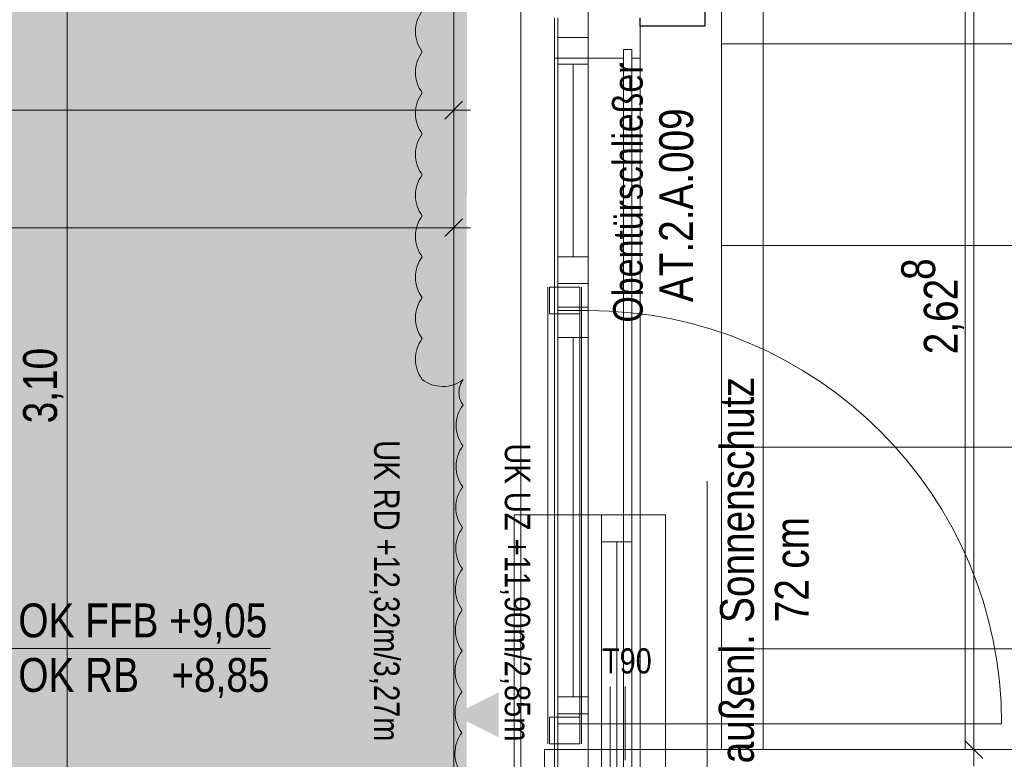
# Model space of a CAD drawing. Extents: x -620 to 300, y 62 to 1112.
# Tile 195 of 226: x -485 to -427, y 786 to 830. Entities that reach past the tile are written whole.
import ezdxf
from ezdxf.lldxf.tags import DXFTag

# ---------------------------------------------------------------- set-up
doc = ezdxf.new("R2010")
doc.units = 0
doc.layers.get('0').update_dxf_attribs({"lineweight": 13})
for name, color, linetype, lineweight, true_color in [('30 -33 Aussenwände- 7 Fassade_ Elemente', 7, 'Continuous', 9, 0x00aacc), ('30 -34 Innenwände- 2 nichttragend', 7, 'Continuous', 18, 0xff7fe6), ('30 -35 Decken- 1 Konstruktion-Träger- Stahlbeton', 7, 'Continuous', 13, 0x33aa00), ('60- 61 allgemeine Ausstattung- 4 Terrassen', 9, 'Continuous', 9, 0x808080), ('70 -72 Beschriftung- 1 Beschriftung allgemein', 7, 'Continuous', 9, 0xff6633), ('70 -76 Bemaßung- 2 Allgemein', 9, 'Continuous', 5, 0x808080), ('70 -77 Revision- 2 Wolken', 7, 'Continuous', 18, 0x944cff), ('iwb_Layout BA_Markierung', 7, 'Continuous', 9, 0xbadcdc)]:
    doc.layers.add(name, color=color, linetype=linetype, lineweight=lineweight, true_color=true_color)
for name, color, linetype, lineweight in [('30 -33 Aussenwände- 8 Sonnenschutz', 7, 'Continuous', 9), ('70 -71 Achsen- 1 Gebäudeachsen', 7, 'STRICHPUNKT2-A06CPVSFL0', 18), ('70 -72 Beschriftung- 5 Höhenkoten-A06CPVSCL0', 7, 'Continuous', 15), ('Keine-A06CPVSEL0', 7, 'Continuous', 9)]:
    doc.layers.add(name, color=color, linetype=linetype, lineweight=lineweight)
doc.styles.get("Standard").update_dxf_attribs({"font": 'ARIALN.TTF'})
tags = doc.linetypes.add('grob-A06CPVSAL0', pattern=[14, 3, -8, 3]).pattern_tags.tags
tags[8:9] = [DXFTag(74, 4), DXFTag(75, 0), DXFTag(340, '0'), DXFTag(46, 0.0), DXFTag(50, 0.0), DXFTag(44, 0.0), DXFTag(45, 0.0)]
tags[6:7] = [DXFTag(74, 4), DXFTag(75, 0), DXFTag(340, '0'), DXFTag(46, 0.0), DXFTag(50, 0.0), DXFTag(44, 0.0), DXFTag(45, 0.0)]
tags[4:5] = [DXFTag(74, 4), DXFTag(75, 0), DXFTag(340, '0'), DXFTag(46, 0.0), DXFTag(50, 0.0), DXFTag(44, 0.0), DXFTag(45, 0.0)]
tags = doc.linetypes.add('STRICHPUNKT2-A06CPVSFL0', pattern=[12.7, 6.35, -3.175, 0, -3.175]).pattern_tags.tags
tags[10:11] = [DXFTag(74, 4), DXFTag(75, 0), DXFTag(340, '0'), DXFTag(46, 0.0), DXFTag(50, 0.0), DXFTag(44, 0.0), DXFTag(45, 0.0)]
tags[8:9] = [DXFTag(74, 4), DXFTag(75, 0), DXFTag(340, '0'), DXFTag(46, 0.0), DXFTag(50, 0.0), DXFTag(44, 0.0), DXFTag(45, 0.0)]
tags[6:7] = [DXFTag(74, 4), DXFTag(75, 0), DXFTag(340, '0'), DXFTag(46, 0.0), DXFTag(50, 0.0), DXFTag(44, 0.0), DXFTag(45, 0.0)]
tags[4:5] = [DXFTag(74, 4), DXFTag(75, 0), DXFTag(340, '0'), DXFTag(46, 0.0), DXFTag(50, 0.0), DXFTag(44, 0.0), DXFTag(45, 0.0)]

# ---------------------------------------------------------------- blocks, each defined once
blk = doc.blocks.new('Polygon-A06CPVS2L0')
at = {"color": 0, "linetype": 'ByBlock', "lineweight": -2, "ltscale": 0.13}
blk.add_solid([(-458.92, 86.609), (-538.631, 86.396), (-458.753, 1083.814), (-538.631, 1083.814)], dxfattribs=at)
blk = doc.blocks.new('Referenz-A06CPVSGL0')
at = {"layer": '30 -33 Aussenwände- 7 Fassade_ Elemente', "color": 0, "linetype": 'grob-A06CPVSAL0', "ltscale": 0.13}
for p, q in [((-443.639, 833.453), (-443.639, 786.393)), ((-453.979, 813.923), (-453.979, 786.723)), ((-451.979, 813.923), (-451.979, 786.723)), ((-452.079, 788.323), (-452.079, 812.323)), ((-426.979, 787.923), (-451.579, 787.923))]:
    blk.add_line(p, q, dxfattribs=at)
at = {"layer": '30 -33 Aussenwände- 7 Fassade_ Elemente', "color": 0, "linetype": 'Continuous', "lineweight": 25, "ltscale": 0.25}
for p, q in [((-444.639, 832.753), (-444.639, 829.453)), ((-448.479, 829.453), (-448.479, 829.953)), ((-444.639, 829.453), (-448.479, 829.453))]:
    blk.add_line(p, q, dxfattribs=at)
at = {"layer": '30 -33 Aussenwände- 7 Fassade_ Elemente', "color": 0, "linetype": 'Continuous', "lineweight": 18, "ltscale": 0.18}
for p, q in [((-453.379, 829.953), (-453.379, 827.183)), ((-451.579, 827.183), (-451.579, 829.953)), ((-453.379, 827.183), (-451.579, 827.183)), ((-452.479, 827.183), (-452.479, 815.723)), ((-451.579, 815.723), (-453.379, 815.723)), ((-453.379, 815.723), (-453.379, 814.123)), ((-451.579, 814.123), (-451.579, 815.723)), ((-453.379, 814.123), (-451.579, 814.123)), ((-451.579, 814.123), (-453.379, 814.123)), ((-453.379, 814.123), (-453.379, 812.523)), ((-451.579, 812.523), (-451.579, 814.123)), ((-453.379, 787.923), (-453.379, 812.723)), ((-453.379, 812.723), (-451.579, 812.723)), ((-453.379, 812.523), (-451.579, 812.523)), ((-451.579, 812.523), (-453.379, 812.523)), ((-453.379, 812.523), (-453.379, 810.923)), ((-451.579, 812.723), (-451.579, 787.923)), ((-451.579, 810.923), (-451.579, 812.523)), ((-453.379, 810.923), (-451.579, 810.923)), ((-452.479, 789.523), (-452.479, 810.923)), ((-449.379, 790.14), (-449.379, 785.753)), ((-451.579, 789.523), (-453.379, 789.523)), ((-453.379, 789.523), (-453.379, 787.923)), ((-451.579, 787.923), (-451.579, 789.523)), ((-451.579, 787.923), (-453.379, 787.923)), ((-451.579, 787.923), (-453.379, 787.923)), ((-453.379, 787.923), (-453.379, 785.153)), ((-453.379, 787.923), (-451.579, 787.923)), ((-451.579, 785.153), (-451.579, 787.923))]:
    blk.add_line(p, q, dxfattribs=at)
at = {"layer": '30 -33 Aussenwände- 7 Fassade_ Elemente', "color": 0, "linetype": 'Continuous', "ltscale": 0.13}
for p, q in [((-453.379, 814.123), (-453.379, 828.783)), ((-453.379, 828.783), (-451.579, 828.783)), ((-451.579, 828.783), (-451.579, 814.123)), ((-453.879, 813.923), (-453.879, 812.323)), ((-452.079, 813.923), (-453.879, 813.923)), ((-451.579, 814.123), (-453.379, 814.123)), ((-452.079, 812.323), (-452.079, 813.923)), ((-453.379, 812.523), (-453.379, 788.523)), ((-451.579, 812.523), (-453.379, 812.523)), ((-451.579, 788.523), (-451.579, 812.523)), ((-453.879, 812.323), (-452.079, 812.323)), ((-450.279, 784.153), (-450.279, 790.14)), ((-448.479, 790.14), (-448.479, 784.153)), ((-453.379, 788.523), (-451.579, 788.523)), ((-453.879, 788.323), (-453.879, 786.723)), ((-452.079, 788.323), (-453.879, 788.323)), ((-452.079, 786.723), (-452.079, 788.323)), ((-453.879, 786.723), (-452.079, 786.723)), ((-454.179, 781.553), (-454.179, 786.393)), ((-454.179, 786.393), (-291.979, 786.393)), ((-439.892, 786.393), (-447.779, 786.393))]:
    blk.add_line(p, q, dxfattribs=at)
at = {"layer": '30 -33 Aussenwände- 7 Fassade_ Elemente', "color": 0}
for p, q in [((-455.979, 781.353), (-455.979, 800.353)), ((-455.979, 800.353), (-450.779, 800.353)), ((-450.779, 798.753), (-450.779, 800.353)), ((-450.779, 800.353), (-448.979, 800.353)), ((-450.779, 800.353), (-448.979, 800.353)), ((-446.979, 800.353), (-448.979, 800.353)), ((-448.979, 800.353), (-448.979, 798.753)), ((-446.979, 781.353), (-446.979, 800.353)), ((-448.979, 798.753), (-450.779, 798.753)), ((-450.779, 798.753), (-450.779, 782.953)), ((-448.979, 798.753), (-450.779, 798.753)), ((-450.779, 798.753), (-448.979, 798.753)), ((-449.879, 798.753), (-449.879, 782.953)), ((-448.979, 782.953), (-448.979, 798.753)), ((-448.979, 782.953), (-448.979, 798.753))]:
    blk.add_line(p, q, dxfattribs=at)
at = {"layer": '30 -33 Aussenwände- 7 Fassade_ Elemente', "color": 0, "linetype": 'grob-A06CPVSAL0', "ltscale": 0.13}
blk.add_ellipse((-451.579, 787.923), major_axis=(24.6, 0), ratio=1, start_param=0, end_param=1.570796, dxfattribs=at)
at = {"layer": '30 -33 Aussenwände- 8 Sonnenschutz', "color": 0, "linetype": 'Continuous', "ltscale": 0.13}
blk.add_line((-444.492, 802.366), (-444.492, 783.125), dxfattribs=at)
at = {"layer": '30 -34 Innenwände- 2 nichttragend', "color": 0}
for p, q in [((-453.579, 829.953), (-453.579, 778.953)), ((-453.579, 829.953), (-453.579, 827.553)), ((-448.479, 778.953), (-448.479, 829.953)), ((-448.479, 827.553), (-448.479, 829.953)), ((-449.479, 828.053), (-449.479, 780.853)), ((-449.479, 828.053), (-448.979, 828.053)), ((-449.479, 828.053), (-448.979, 828.053)), ((-449.479, 827.553), (-449.479, 828.053)), ((-448.979, 828.053), (-448.979, 780.853)), ((-448.979, 828.053), (-448.979, 827.553)), ((-453.579, 827.553), (-449.479, 827.553)), ((-453.579, 827.553), (-449.479, 827.553)), ((-448.979, 827.553), (-448.479, 827.553)), ((-448.979, 827.553), (-448.479, 827.553))]:
    blk.add_line(p, q, dxfattribs=at)
at = {"layer": '30 -34 Innenwände- 2 nichttragend', "color": 0, "lineweight": 5}
for p, q in [((-448.979, 828.053), (-449.479, 828.053)), ((-449.479, 828.053), (-449.479, 780.853)), ((-448.979, 780.853), (-448.979, 828.053))]:
    blk.add_line(p, q, dxfattribs=at)
at = {"layer": '30 -35 Decken- 1 Konstruktion-Träger- Stahlbeton', "color": 0, "linetype": 'grob-A06CPVSAL0', "lineweight": -2, "ltscale": 0.13}
for p, q in [((-459.579, 778.453), (-459.579, 995.453)), ((-451.579, 778.453), (-451.579, 995.453))]:
    blk.add_line(p, q, dxfattribs=at)
at = {"layer": '60- 61 allgemeine Ausstattung- 4 Terrassen', "color": 0}
for p, q in [((-441.159, 786.393), (-441.159, 1004.853)), ((-429.159, 786.393), (-429.159, 1004.853)), ((-443.639, 998.053), (-443.639, 786.393)), ((-443.639, 828.394), (-137.519, 828.394)), ((-443.639, 816.394), (-137.519, 816.394)), ((-443.639, 804.394), (-137.519, 804.394)), ((-443.639, 792.394), (-137.519, 792.394)), ((-443.639, 786.393), (-137.519, 786.393))]:
    blk.add_line(p, q, dxfattribs=at)
at = {"layer": '70 -71 Achsen- 1 Gebäudeachsen', "color": 0, "linetype": 'STRICHPUNKT2-A06CPVSFL0', "ltscale": 0.18}
blk.add_line((-455.579, 1084.393), (-455.579, 84.953), dxfattribs=at)
at = {"layer": '70 -72 Beschriftung- 5 Höhenkoten-A06CPVSCL0', "color": 0, "linetype": 'Continuous', "ltscale": 0.15}
blk.add_line((-488.879, 792.405), (-470.476, 792.405), dxfattribs=at)
at = {"layer": '70 -76 Bemaßung- 2 Allgemein', "color": 0, "linetype": 'Continuous', "ltscale": 0.13}
for p, q in [((-482.579, 778.014), (-482.579, 837.893)), ((-428.639, 787.454), (-428.639, 837.893)), ((-459.579, 826.953), (-459.579, 823.453)), ((-460.639, 824.453), (-538.631, 824.453)), ((-458.579, 824.453), (-460.639, 824.453)), ((-459.579, 819.953), (-459.579, 816.453)), ((-460.639, 817.453), (-538.631, 817.453)), ((-458.579, 817.453), (-460.639, 817.453)), ((-428.639, 785.393), (-428.639, 787.454)), ((-431.139, 786.393), (-427.639, 786.393))]:
    blk.add_line(p, q, dxfattribs=at)
at = {"layer": '70 -76 Bemaßung- 2 Allgemein', "color": 0, "linetype": 'Continuous', "lineweight": 20, "ltscale": 0.2}
for p, q in [((-459.048, 824.984), (-460.109, 823.923)), ((-459.048, 817.984), (-460.109, 816.923)), ((-428.108, 785.863), (-429.169, 786.924))]:
    blk.add_line(p, q, dxfattribs=at)
at = {"layer": '70 -76 Bemaßung- 2 Allgemein', "color": 0, "lineweight": 0}
for points in [[(-462.249, 787.121), (-459.579, 788.453), (-462.247, 789.792)], [(-456.908, 787.121), (-459.579, 788.453), (-456.91, 789.792)]]:
    blk.add_solid(points, dxfattribs=at)
at = {"layer": '70 -77 Revision- 2 Wolken', "color": 0, "linetype": 'Continuous', "ltscale": 0.18}
for centre, major_axis in [((-459.822, 829.139), (-1.625, 1.219)), ((-459.822, 829.139), (-2.032, 0)), ((-459.823, 826.701), (-1.625, 1.219)), ((-459.823, 826.701), (-2.032, 0)), ((-459.823, 824.262), (-1.625, 1.219)), ((-459.823, 824.262), (-2.032, 0)), ((-459.823, 821.824), (-1.625, 1.219)), ((-459.823, 821.824), (-2.032, 0)), ((-459.824, 819.385), (-1.625, 1.219)), ((-459.824, 819.385), (-2.032, 0)), ((-459.824, 816.947), (-1.625, 1.219)), ((-459.824, 816.947), (-2.032, 0)), ((-459.824, 814.509), (-1.625, 1.219)), ((-459.824, 814.509), (-2.032, 0)), ((-459.825, 812.07), (-1.625, 1.219)), ((-459.825, 812.07), (-2.032, 0)), ((-459.825, 809.632), (-1.625, 1.219)), ((-459.825, 809.632), (-2.032, 0)), ((-460.229, 810.036), (-1.222, -1.623)), ((-460.229, 810.036), (-0.004, -2.032)), ((-458.01, 807.65), (-1.002, 0.758)), ((-458.01, 807.65), (-1.257, 0.005)), ((-457.398, 805.675), (-1.621, 1.226)), ((-457.398, 805.675), (-2.032, 0.008)), ((-457.408, 803.236), (-1.621, 1.226)), ((-457.408, 803.236), (-2.032, 0.008)), ((-457.418, 800.798), (-1.621, 1.226)), ((-457.418, 800.798), (-2.032, 0.008)), ((-457.427, 798.359), (-1.621, 1.226)), ((-457.427, 798.359), (-2.032, 0.008)), ((-457.437, 795.921), (-1.621, 1.226)), ((-457.437, 795.921), (-2.032, 0.008)), ((-457.447, 793.483), (-1.621, 1.226)), ((-457.447, 793.483), (-2.032, 0.008)), ((-457.457, 791.044), (-1.621, 1.226)), ((-457.457, 791.044), (-2.032, 0.008)), ((-457.467, 788.606), (-1.621, 1.226)), ((-457.467, 788.606), (-2.032, 0.008)), ((-457.476, 786.167), (-1.621, 1.226)), ((-457.476, 786.167), (-2.032, 0.008))]:
    blk.add_ellipse(centre, major_axis=major_axis, ratio=1, start_param=0, end_param=0.643501, dxfattribs=at)
at = {"layer": '30 -33 Aussenwände- 8 Sonnenschutz', "color": 0, "linetype": 'Continuous', "ltscale": 0.13, "char_height": 2.01377, "attachment_point": 1, "rotation": 90}
for s, insert in [('{\\fArial Narrow;Sonnenschutz}', (-443.733, 793.929)), ('{\\fArial Narrow;cm}', (-440.47, 797.159)), ('{\\fArial Narrow;72}', (-440.47, 793.967)), ('{\\fArial Narrow;außenl.}', (-443.733, 785.568))]:
    blk.add_mtext(s, dxfattribs=dict(at, insert=insert))
at = {"layer": '70 -72 Beschriftung- 1 Beschriftung allgemein', "color": 0, "linetype": 'Continuous', "ltscale": 0.13, "attachment_point": 1, "rotation": 90}
for s, insert, char_height in [('{\\fArial Narrow;Obentürschließer}', (-450.098, 811.806), 1.76205), ('{\\fArial Narrow;AT.2.A.009}', (-447.349, 813.019), 2.01377)]:
    blk.add_mtext(s, dxfattribs=dict(at, insert=insert, char_height=char_height))
at = {"layer": '70 -72 Beschriftung- 5 Höhenkoten-A06CPVSCL0', "color": 0, "linetype": 'Continuous', "ltscale": 0.15, "char_height": 2.01377, "attachment_point": 1}
for s, insert in [('{\\fArial Narrow;OK FFB +9,05}', (-485.479, 795.085)), ('{\\fArial Narrow;OK RB   +8,85}', (-485.479, 791.839))]:
    blk.add_mtext(s, dxfattribs=dict(at, insert=insert))
at = {"layer": '70 -76 Bemaßung- 2 Allgemein', "color": 0, "linetype": 'Continuous', "ltscale": 0.13, "attachment_point": 1}
for s, insert, char_height, rotation in [('{\\fArial Narrow;8}', (-432.949, 814.344), 2.01377, 90), ('{\\fArial Narrow;2,62}', (-431.607, 809.918), 2.01377, 90), ('{\\fArial Narrow;3,10}', (-485.194, 805.809), 2.01377, 90), ('{\\fArial Narrow;UK RD +12,32m/3,27m}', (-462.803, 804.806), 1.51033, 270), ('{\\fArial Narrow;UK UZ +11,90m/2,85m}', (-455.028, 804.614), 1.51033, 270)]:
    blk.add_mtext(s, dxfattribs=dict(at, insert=insert, char_height=char_height, rotation=rotation))
at = {"layer": 'Keine-A06CPVSEL0', "color": 0, "linetype": 'Continuous', "ltscale": 0.13, "insert": (-450.754, 792.415), "char_height": 1.49774, "attachment_point": 1}
blk.add_mtext('{\\fArial Narrow;T90}', dxfattribs=at)

msp = doc.modelspace()

# ---------------------------------------------------------------- block references
at = {"color": 8, "lineweight": 13, "ltscale": 0.13, "true_color": 0x808080}
msp.add_blockref('Referenz-A06CPVSGL0', (0, 0), dxfattribs=at)
at = {"layer": 'iwb_Layout BA_Markierung', "ltscale": 0.13}
msp.add_blockref('Polygon-A06CPVS2L0', (0, 0), dxfattribs=at)

doc.saveas('drawing.dxf')
